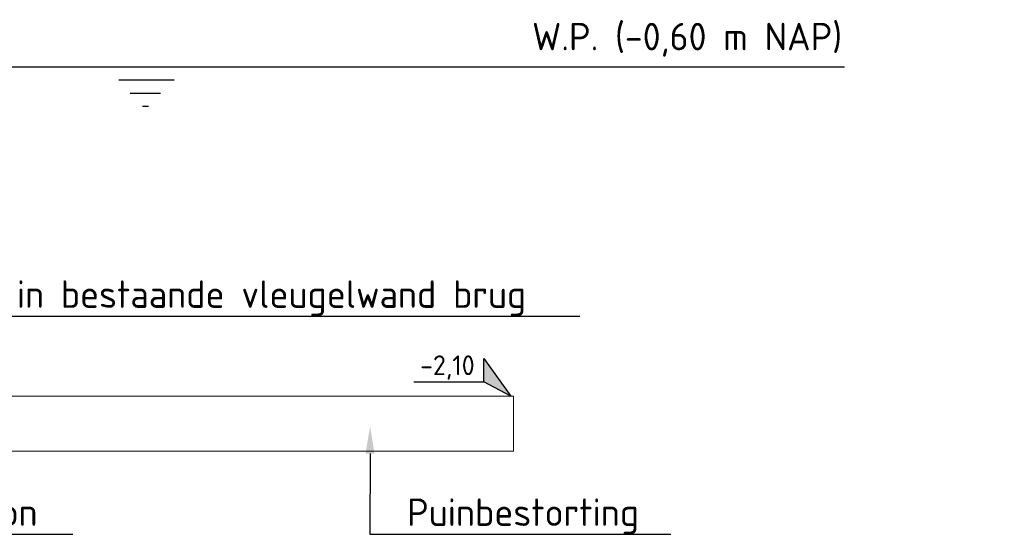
# Model space of a CAD drawing. Header units: metres. Extents: x 92403 to 95147, y 464428 to 465602.
# Tile 131 of 256: x 92618.62 to 92623.1, y 464954.65 to 464957. Entities that reach past the tile are written whole.
import ezdxf
from ezdxf import colors
from ezdxf.entities.mleader import LeaderData, LeaderLine
from ezdxf.enums import TextEntityAlignment as Align
from ezdxf.math import Vec2, Vec3

# ---------------------------------------------------------------- set-up
doc = ezdxf.new("R2010")
doc.units = ezdxf.units.M
doc.linetypes.add('XX-HART', pattern=[13, 4, -2, 1, -2, 4])
doc.layers.get('0').update_dxf_attribs({"linetype": 'CONTINUOUS'})
for name, color, linetype, lineweight in [('B-XX-AL-HARTLIJN-GD', 7, 'XX-HART', 25), ('B-XX-AL-HOOGTELABEL-S', 7, 'CONTINUOUS', 25), ('X-XX-AL-DETAIL1-G', 7, 'CONTINUOUS', 18), ('X-XX-AL-DETAIL1-T25', 7, 'CONTINUOUS', 25)]:
    doc.layers.add(name, color=color, linetype=linetype, lineweight=lineweight)
doc.styles.add('NLCS-ISO', font='NLCS-ISO.ttf')
doc.styles.add('NLCS-ISO-M50-T25', font='NLCS-ISO.ttf', dxfattribs={"height": 0.125})

# ---------------------------------------------------------------- blocks, each defined once
blk = doc.blocks.new('SAL-HOOGTELABEL_02-SO')
for p, q in [((2.461, 3.435), (0, 0)), ((2.461, 1.312), (2.461, 3.435)), ((0, 0), (2.461, 1.312)), ((8.838, 1.312), (2.461, 1.312))]:
    blk.add_line(p, q)
blk.add_solid([(2.461, 3.435), (0, 0), (2.461, 1.312)])
at = {"style": 'NLCS-ISO'}
blk.add_attdef('...', text='', height=1.8, dxfattribs=at).set_placement((5.773, 2.615), align=Align.MIDDLE)

msp = doc.modelspace()

# ---------------------------------------------------------------- linework, layer by layer
at = {"layer": 'B-XX-AL-HARTLIJN-GD', "color": 140, "linetype": 'Continuous'}
for p, q in [((92619.06864, 464956.72123), (92619.320606, 464956.72123)), ((92619.120318, 464956.66123), (92619.25857, 464956.66123)), ((92619.177037, 464956.60123), (92619.203623, 464956.60123))]:
    msp.add_line(p, q, dxfattribs=at)
at = {"layer": 'B-XX-AL-HARTLIJN-GD', "color": 140, "linetype": 'Continuous', "flags": 128}
msp.add_lwpolyline([(92617.078546, 464956.78123), (92622.368546, 464956.78123)], dxfattribs=at)
at = {"layer": 'X-XX-AL-DETAIL1-G'}
for p, q in [((92620.8639, 464955.28123), (92620.8639, 464955.03123)), ((92620.8639, 464955.03123), (92616.878546, 464955.03123))]:
    msp.add_line(p, q, dxfattribs=at)
at = {"layer": 'X-XX-AL-DETAIL1-G', "flags": 128}
msp.add_lwpolyline([(92616.878546, 464955.28123), (92620.8639, 464955.28123)], dxfattribs=at)

# ---------------------------------------------------------------- block references
at = {"layer": 'B-XX-AL-HOOGTELABEL-S'}
ref = msp.add_blockref('SAL-HOOGTELABEL_02-SO', (92620.851546, 464955.28123), dxfattribs=dict(at, xscale=-0.05, yscale=0.05, zscale=0.05))
ref.add_attrib('...', '-2,10', dxfattribs={"layer": '0', "height": 0.09, "style": 'NLCS-ISO'}).set_placement((92620.562908, 464955.411993), align=Align.MIDDLE)

# ---------------------------------------------------------------- texts
at = {"layer": 'X-XX-AL-DETAIL1-T25', "insert": (92622.357662, 464956.98123), "char_height": 0.125, "attachment_point": 3, "style": 'NLCS-ISO-M50-T25'}
msp.add_mtext_dynamic_manual_height_columns('W.P. (-0,60 m NAP)', width=2.54174617, gutter_width=0.625, heights=[0], dxfattribs=at)

# ---------------------------------------------------------------- leaders
at = {"layer": 'X-XX-AL-DETAIL1-T25'}
ml = msp.add_multileader_mtext('Standard', dxfattribs=at)
ml.set_content('{\\C256;Doorvoer in bestaande vleugelwand brug}', color=7, style='NLCS-ISO-M50-T25')
ml.set_leader_properties(lineweight=-1)
ml.build(insert=Vec2(0, 0))
ml.multileader.update_dxf_attribs({"text_left_attachment_type": 5, "text_right_attachment_type": 5, "dogleg_length": 0.125, "arrow_head_size": 0.125})
ctx = ml.context
ctx.base_point, ctx.char_height, ctx.arrow_head_size, ctx.landing_gap_size, ctx.plane_origin = Vec3(92617.812639, 464955.646237), 0.125, 0.125, 0.045, Vec3(54306.759893, 279069.582362)
ctx.left_attachment, ctx.right_attachment = 5, 5
notes = []
notes.append((ctx, [(1, (1, 1, 0), (92617.687639, 464955.646237), (1, 0), 0.125, [(0, [(92616.984308, 464956.311112)], 0, [])])]))
ctx.mtext.insert, ctx.mtext.flow_direction = Vec3(92617.857639, 464955.808737), 5
ml = msp.add_multileader_mtext('Standard', dxfattribs=at)
ml.set_content('{\\C256;Stampbeton}', color=7, style='NLCS-ISO-M50-T25')
ml.set_leader_properties(lineweight=-1)
ml.build(insert=Vec2(0, 0))
ml.multileader.update_dxf_attribs({"text_left_attachment_type": 5, "text_right_attachment_type": 5, "dogleg_length": 0.125, "arrow_head_size": 0.125})
ctx = ml.context
ctx.base_point, ctx.char_height, ctx.arrow_head_size, ctx.landing_gap_size, ctx.plane_origin = Vec3(92617.807693, 464954.65345), 0.125, 0.125, 0.045, Vec3(54306.155174, 279071.621139)
ctx.left_attachment, ctx.right_attachment = 5, 5
notes.append((ctx, [(1, (1, 1, 0), (92617.682693, 464954.65345), (1, 0), 0.125, [(0, [(92616.987515, 464955.526017)], 0, [])])]))
ctx.mtext.insert, ctx.mtext.flow_direction = Vec3(92617.852693, 464954.81595), 5
ml = msp.add_multileader_mtext('Standard', dxfattribs=at)
ml.set_content('{\\C256;Puinbestorting}', color=7, style='NLCS-ISO-M50-T25')
ml.set_leader_properties(lineweight=-1)
ml.build(insert=Vec2(0, 0))
ml.multileader.update_dxf_attribs({"text_left_attachment_type": 5, "text_right_attachment_type": 5, "dogleg_length": 0.125, "arrow_head_size": 0.125})
ctx = ml.context
ctx.base_point, ctx.char_height, ctx.arrow_head_size, ctx.landing_gap_size, ctx.plane_origin = Vec3(92620.334658, 464954.65345), 0.125, 0.125, 0.045, Vec3(54311.854553, 279068.734323)
ctx.left_attachment, ctx.right_attachment = 5, 5
notes.append((ctx, [(1, (1, 1, 0), (92620.209658, 464954.65345), (1, 0), 0.125, [(0, [(92620.211525, 464955.145077)], 0, [])])]))
ctx.mtext.insert, ctx.mtext.width, ctx.mtext.flow_direction = Vec3(92620.379658, 464954.81595), 2.71564243, 5
for ctx, leaders in notes:
    for number, flags, end, landing, length, lines in leaders:
        leader = LeaderData()
        leader.index, (leader.has_last_leader_line, leader.has_dogleg_vector, leader.attachment_direction) = number, flags
        leader.last_leader_point, leader.dogleg_vector, leader.dogleg_length = Vec3(end), Vec3(landing), length
        for number, points, colour, breaks in lines:
            line = LeaderLine()
            line.index, line.vertices, line.color, line.breaks = number, Vec3.list(points), colors.encode_raw_color(colour), breaks
            leader.lines.append(line)
        ctx.leaders.append(leader)

doc.saveas('drawing.dxf')
